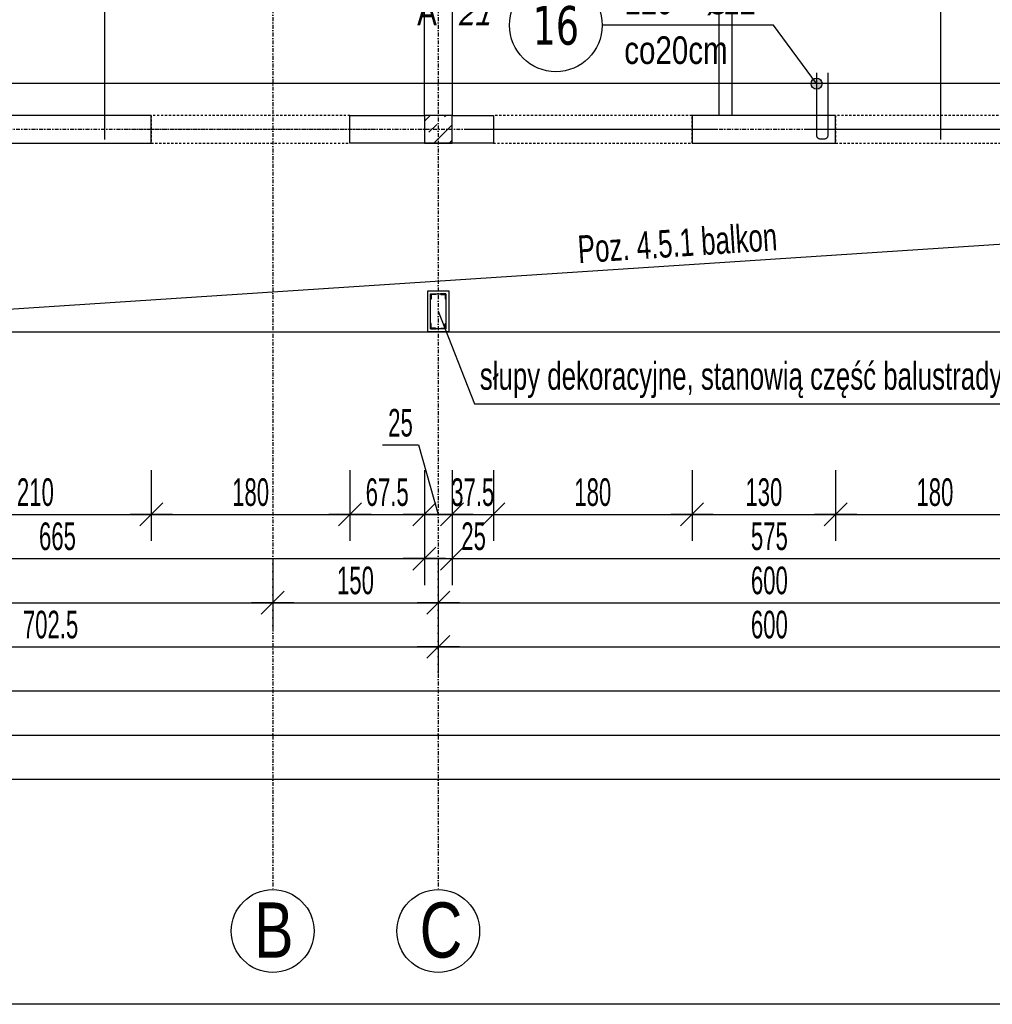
# Model space of a CAD drawing. Header units: millimetres. Extents: x -22500 to -4121, y -19317 to -14831.
# Tile 32 of 70: x -17001 to -16120, y -18447 to -17555. Entities that reach past the tile are written whole.
import ezdxf
from ezdxf.enums import TextEntityAlignment as Align

# ---------------------------------------------------------------- set-up
doc = ezdxf.new("R2010")
doc.units = ezdxf.units.MM
doc.header["$LTSCALE"] = 10
doc.linetypes.add('MO', pattern=[0.7, 0.35, -0.17, 0.01, -0.17])
doc.linetypes.add('MP', pattern=[0.36, 0.2, -0.16])
doc.layers.add('BA_obw', color=230, linetype='Continuous', plot=False)
doc.layers.add('BZ_pom', color=6, linetype='Continuous', plot=False)
for name, color, linetype in [('BA_prg', 3, 'Continuous'), ('BA_szr', 1, 'Continuous'), ('BA_txs', 2, 'Continuous'), ('BA_wym', 1, 'Continuous'), ('BD_lpm', 1, 'MP'), ('BD_osm', 1, 'MO'), ('BD_txs', 2, 'Continuous'), ('BD_wic', 1, 'Continuous'), ('BD_wig', 3, 'Continuous'), ('BZ_odn', 1, 'Continuous'), ('BZ_opi1', 7, 'Continuous'), ('BZ_opi2', 4, 'Continuous'), ('BZ_P_wid', 3, 'Continuous'), ('BZ_txs', 2, 'Continuous'), ('BZ_wym', 1, 'Continuous')]:
    doc.layers.add(name, color=color, linetype=linetype)
doc.styles.add('BIKTBG', font='tahoma.ttf', dxfattribs={"width": 0.85})
doc.styles.add('BIKTS', font='bikromsw.shx', dxfattribs={"width": 0.8})
doc.styles.add('BIKWYM', font='bikromsw.shx', dxfattribs={"width": 0.6})
doc.dimstyles.new('BA_KR_100_cm', dxfattribs={"dimtxt": 25, "dimasz": 1.666667, "dimexe": 24, "dimexo": 0, "dimgap": 0, "dimtad": 0, "dimdec": 1, "dimrnd": 0.5, "dimzin": 9, "dimdsep": 46, "dimtxsty": 'BIKWYM', "dimblk": 'WYM-KR', "dimcen": 0, "dimdle": 20, "dimclrd": 256, "dimclre": 256, "dimclrt": 2, "dimadec": 0, "dimazin": 0, "dimtfac": 0.033333, "dimtdec": 1, "dimtmove": 0, "dimatfit": 3, "dimldrblk": 'WYM-KR', "dimfxl": 25, "dimfxlon": 1, "dimtvp": 0.8, "dimtolj": 1, "dimarcsym": 0})
doc.dimstyles.new('BZ_KP_100_cm', dxfattribs={"dimtxt": 25, "dimasz": 1.666667, "dimexe": 24, "dimexo": 0, "dimgap": 0, "dimtad": 0, "dimdec": 1, "dimrnd": 0.5, "dimzin": 9, "dimdsep": 46, "dimtxsty": 'BIKWYM', "dimblk": 'WYM-KR', "dimblk1": 'WYM-KP', "dimblk2": 'WYM-KP', "dimsah": 1, "dimcen": 0, "dimdle": 20, "dimclrd": 256, "dimclre": 256, "dimclrt": 7, "dimadec": 0, "dimazin": 0, "dimtfac": 0.033333, "dimtdec": 1, "dimtmove": 0, "dimatfit": 3, "dimldrblk": 'WYM-KP', "dimfxl": 1, "dimtvp": 0.8, "dimtolj": 1, "dimarcsym": 0})
doc.dimstyles.new('BZ_ST_100_cm', dxfattribs={"dimtxt": 25, "dimasz": 1.666667, "dimexe": 24, "dimexo": 0, "dimgap": 0, "dimtad": 0, "dimdec": 1, "dimrnd": 0.5, "dimdsep": 46, "dimtxsty": 'BIKWYM', "dimblk": 'WYM-ST', "dimcen": 0, "dimdle": 20, "dimclrd": 256, "dimclre": 256, "dimclrt": 7, "dimadec": 0, "dimazin": 0, "dimtfac": 0.033333, "dimtdec": 1, "dimtix": 1, "dimtmove": 2, "dimatfit": 3, "dimldrblk": 'WYM-ST', "dimfxl": 25, "dimfxlon": 1, "dimtvp": 0.8, "dimtolj": 1, "dimtzin": 0, "dimarcsym": 0})

# ---------------------------------------------------------------- blocks, each defined once
blk = doc.blocks.new('WYM-KR')
at = {"color": 7, "linetype": 'ByBlock'}
blk.add_line((6.24, 6.24), (-6.24, -6.24), dxfattribs=at)
at = {"linetype": 'ByBlock'}
blk.add_line((11.52, 0), (-11.52, 0), dxfattribs=at)
blk = doc.blocks.new('*D217')
at = {"layer": 'BA_wym', "lineweight": -2}
for p, q in [((-17091.62, -17962.76), (-17091.62, -18026.76)), ((-16881.62, -17962.76), (-16881.62, -18026.76)), ((-17089.96, -18002.76), (-16883.29, -18002.76))]:
    blk.add_line(p, q, dxfattribs=at)
at = {"layer": 'Defpoints', "color": 0}
for p in [(-17091.62, -17666.31), (-16881.62, -17666.31), (-16881.62, -18002.76)]:
    blk.add_point(p, dxfattribs=at)
at = {"layer": 'BA_wym', "lineweight": -2, "xscale": 1.666666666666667, "yscale": 1.666666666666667, "zscale": 1.666666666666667, "rotation": 180}
blk.add_blockref('WYM-KR', (-17091.62, -18002.76), dxfattribs=at)
at = {"layer": 'BA_wym', "lineweight": -2, "xscale": 1.666666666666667, "yscale": 1.666666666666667, "zscale": 1.666666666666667}
blk.add_blockref('WYM-KR', (-16881.62, -18002.76), dxfattribs=at)
at = {"layer": 'BA_wym', "color": 2, "insert": (-16986.62, -17982.76), "char_height": 25, "attachment_point": 5, "style": 'BIKWYM'}
blk.add_mtext('\\A1;210', dxfattribs=at)
blk = doc.blocks.new('*D218')
at = {"layer": 'BA_wym', "lineweight": -2}
for p, q in [((-16881.62, -17962.76), (-16881.62, -18026.76)), ((-16701.62, -17962.76), (-16701.62, -18026.76)), ((-16879.96, -18002.76), (-16703.29, -18002.76))]:
    blk.add_line(p, q, dxfattribs=at)
at = {"layer": 'Defpoints', "color": 0}
for p in [(-16881.62, -17666.31), (-16701.62, -17666.31), (-16701.62, -18002.76)]:
    blk.add_point(p, dxfattribs=at)
at = {"layer": 'BA_wym', "lineweight": -2, "xscale": 1.666666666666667, "yscale": 1.666666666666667, "zscale": 1.666666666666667, "rotation": 180}
blk.add_blockref('WYM-KR', (-16881.62, -18002.76), dxfattribs=at)
at = {"layer": 'BA_wym', "lineweight": -2, "xscale": 1.666666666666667, "yscale": 1.666666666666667, "zscale": 1.666666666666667}
blk.add_blockref('WYM-KR', (-16701.62, -18002.76), dxfattribs=at)
at = {"layer": 'BA_wym', "color": 2, "insert": (-16791.62, -17982.76), "char_height": 25, "attachment_point": 5, "style": 'BIKWYM'}
blk.add_mtext('\\A1;180', dxfattribs=at)
blk = doc.blocks.new('*D219')
at = {"layer": 'BA_wym', "lineweight": -2}
for p, q in [((-16701.62, -17962.76), (-16701.62, -18026.76)), ((-16634.13, -17962.76), (-16634.13, -18026.76)), ((-16699.96, -18002.76), (-16635.8, -18002.76))]:
    blk.add_line(p, q, dxfattribs=at)
at = {"layer": 'Defpoints', "color": 0}
for p in [(-16701.62, -17666.31), (-16634.13, -17666.31), (-16634.13, -18002.76)]:
    blk.add_point(p, dxfattribs=at)
at = {"layer": 'BA_wym', "lineweight": -2, "xscale": 1.666666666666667, "yscale": 1.666666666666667, "zscale": 1.666666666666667, "rotation": 180}
blk.add_blockref('WYM-KR', (-16701.62, -18002.76), dxfattribs=at)
at = {"layer": 'BA_wym', "lineweight": -2, "xscale": 1.666666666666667, "yscale": 1.666666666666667, "zscale": 1.666666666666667}
blk.add_blockref('WYM-KR', (-16634.13, -18002.76), dxfattribs=at)
at = {"layer": 'BA_wym', "color": 2, "insert": (-16667.88, -17982.76), "char_height": 25, "attachment_point": 5, "style": 'BIKWYM'}
blk.add_mtext('\\A1;67.5', dxfattribs=at)
blk = doc.blocks.new('*D220')
at = {"layer": 'BA_wym', "lineweight": -2}
for p, q in [((-16672.02, -17939.91), (-16639.64, -17939.91)), ((-16639.64, -17939.91), (-16621.63, -18002.76)), ((-16634.13, -17962.76), (-16634.13, -18026.76)), ((-16609.13, -17962.76), (-16609.13, -18026.76)), ((-16635.8, -18002.76), (-16637.46, -18002.76)), ((-16634.13, -18002.76), (-16609.13, -18002.76)), ((-16607.46, -18002.76), (-16605.8, -18002.76))]:
    blk.add_line(p, q, dxfattribs=at)
at = {"layer": 'Defpoints', "color": 0}
for p in [(-16634.13, -17666.31), (-16609.13, -17666.31), (-16609.13, -18002.76)]:
    blk.add_point(p, dxfattribs=at)
at = {"layer": 'BA_wym', "lineweight": -2, "xscale": 1.666666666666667, "yscale": 1.666666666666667, "zscale": 1.666666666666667}
blk.add_blockref('WYM-KR', (-16634.13, -18002.76), dxfattribs=at)
at = {"layer": 'BA_wym', "lineweight": -2, "xscale": 1.666666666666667, "yscale": 1.666666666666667, "zscale": 1.666666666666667, "rotation": 180}
blk.add_blockref('WYM-KR', (-16609.13, -18002.76), dxfattribs=at)
at = {"layer": 'BA_wym', "color": 2, "insert": (-16655.83, -17919.91), "char_height": 25, "attachment_point": 5, "style": 'BIKWYM'}
blk.add_mtext('\\A1;25', dxfattribs=at)
blk = doc.blocks.new('*D221')
at = {"layer": 'BA_wym', "lineweight": -2}
for p, q in [((-16609.13, -17962.76), (-16609.13, -18026.76)), ((-16571.63, -17962.76), (-16571.63, -18026.76)), ((-16610.8, -18002.76), (-16612.46, -18002.76)), ((-16609.13, -18002.76), (-16571.63, -18002.76)), ((-16569.97, -18002.76), (-16568.3, -18002.76))]:
    blk.add_line(p, q, dxfattribs=at)
at = {"layer": 'Defpoints', "color": 0}
for p in [(-16609.13, -17666.31), (-16571.63, -17666.31), (-16571.63, -18002.76)]:
    blk.add_point(p, dxfattribs=at)
at = {"layer": 'BA_wym', "lineweight": -2, "xscale": 1.666666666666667, "yscale": 1.666666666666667, "zscale": 1.666666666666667}
blk.add_blockref('WYM-KR', (-16609.13, -18002.76), dxfattribs=at)
at = {"layer": 'BA_wym', "lineweight": -2, "xscale": 1.666666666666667, "yscale": 1.666666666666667, "zscale": 1.666666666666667, "rotation": 180}
blk.add_blockref('WYM-KR', (-16571.63, -18002.76), dxfattribs=at)
at = {"layer": 'BA_wym', "color": 2, "insert": (-16590.38, -17982.76), "char_height": 25, "attachment_point": 5, "style": 'BIKWYM'}
blk.add_mtext('\\A1;37.5', dxfattribs=at)
blk = doc.blocks.new('*D222')
at = {"layer": 'BA_wym', "lineweight": -2}
for p, q in [((-16571.63, -17962.76), (-16571.63, -18026.76)), ((-16391.63, -17962.76), (-16391.63, -18026.76)), ((-16569.97, -18002.76), (-16393.3, -18002.76))]:
    blk.add_line(p, q, dxfattribs=at)
at = {"layer": 'Defpoints', "color": 0}
for p in [(-16571.63, -17666.31), (-16391.63, -17666.31), (-16391.63, -18002.76)]:
    blk.add_point(p, dxfattribs=at)
at = {"layer": 'BA_wym', "lineweight": -2, "xscale": 1.666666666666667, "yscale": 1.666666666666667, "zscale": 1.666666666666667, "rotation": 180}
blk.add_blockref('WYM-KR', (-16571.63, -18002.76), dxfattribs=at)
at = {"layer": 'BA_wym', "lineweight": -2, "xscale": 1.666666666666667, "yscale": 1.666666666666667, "zscale": 1.666666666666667}
blk.add_blockref('WYM-KR', (-16391.63, -18002.76), dxfattribs=at)
at = {"layer": 'BA_wym', "color": 2, "insert": (-16481.63, -17982.76), "char_height": 25, "attachment_point": 5, "style": 'BIKWYM'}
blk.add_mtext('\\A1;180', dxfattribs=at)
blk = doc.blocks.new('*D223')
at = {"layer": 'BA_wym', "lineweight": -2}
for p, q in [((-16391.63, -17962.76), (-16391.63, -18026.76)), ((-16261.63, -17962.76), (-16261.63, -18026.76)), ((-16389.97, -18002.76), (-16263.3, -18002.76))]:
    blk.add_line(p, q, dxfattribs=at)
at = {"layer": 'Defpoints', "color": 0}
for p in [(-16391.63, -17666.31), (-16261.63, -17666.31), (-16261.63, -18002.76)]:
    blk.add_point(p, dxfattribs=at)
at = {"layer": 'BA_wym', "lineweight": -2, "xscale": 1.666666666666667, "yscale": 1.666666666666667, "zscale": 1.666666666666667, "rotation": 180}
blk.add_blockref('WYM-KR', (-16391.63, -18002.76), dxfattribs=at)
at = {"layer": 'BA_wym', "lineweight": -2, "xscale": 1.666666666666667, "yscale": 1.666666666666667, "zscale": 1.666666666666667}
blk.add_blockref('WYM-KR', (-16261.63, -18002.76), dxfattribs=at)
at = {"layer": 'BA_wym', "color": 2, "insert": (-16326.63, -17982.76), "char_height": 25, "attachment_point": 5, "style": 'BIKWYM'}
blk.add_mtext('\\A1;130', dxfattribs=at)
blk = doc.blocks.new('*D224')
at = {"layer": 'BA_wym', "lineweight": -2}
for p, q in [((-16261.63, -17962.76), (-16261.63, -18026.76)), ((-16081.63, -17962.76), (-16081.63, -18026.76)), ((-16259.96, -18002.76), (-16083.3, -18002.76))]:
    blk.add_line(p, q, dxfattribs=at)
at = {"layer": 'Defpoints', "color": 0}
for p in [(-16261.63, -17666.31), (-16081.63, -17666.31), (-16081.63, -18002.76)]:
    blk.add_point(p, dxfattribs=at)
at = {"layer": 'BA_wym', "lineweight": -2, "xscale": 1.666666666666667, "yscale": 1.666666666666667, "zscale": 1.666666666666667, "rotation": 180}
blk.add_blockref('WYM-KR', (-16261.63, -18002.76), dxfattribs=at)
at = {"layer": 'BA_wym', "lineweight": -2, "xscale": 1.666666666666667, "yscale": 1.666666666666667, "zscale": 1.666666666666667}
blk.add_blockref('WYM-KR', (-16081.63, -18002.76), dxfattribs=at)
at = {"layer": 'BA_wym', "color": 2, "insert": (-16171.63, -17982.76), "char_height": 25, "attachment_point": 5, "style": 'BIKWYM'}
blk.add_mtext('\\A1;180', dxfattribs=at)
blk = doc.blocks.new('*D238')
at = {"layer": 'BA_wym', "lineweight": -2}
for p, q in [((-17299.13, -18002.76), (-17299.13, -18066.76)), ((-16634.13, -18002.76), (-16634.13, -18066.76)), ((-17297.46, -18042.76), (-16635.8, -18042.76))]:
    blk.add_line(p, q, dxfattribs=at)
at = {"layer": 'Defpoints', "color": 0}
for p in [(-16634.13, -17641.31), (-17299.13, -17837.31), (-16634.13, -18042.76)]:
    blk.add_point(p, dxfattribs=at)
at = {"layer": 'BA_wym', "lineweight": -2, "xscale": 1.666666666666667, "yscale": 1.666666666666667, "zscale": 1.666666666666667, "rotation": 180}
blk.add_blockref('WYM-KR', (-17299.13, -18042.76), dxfattribs=at)
at = {"layer": 'BA_wym', "lineweight": -2, "xscale": 1.666666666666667, "yscale": 1.666666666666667, "zscale": 1.666666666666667}
blk.add_blockref('WYM-KR', (-16634.13, -18042.76), dxfattribs=at)
at = {"layer": 'BA_wym', "color": 2, "insert": (-16966.63, -18022.76), "char_height": 25, "attachment_point": 5, "style": 'BIKWYM'}
blk.add_mtext('\\A1;665', dxfattribs=at)
blk = doc.blocks.new('*D239')
at = {"layer": 'BA_wym', "lineweight": -2}
for p, q in [((-16634.13, -18002.76), (-16634.13, -18066.76)), ((-16609.13, -18002.76), (-16609.13, -18066.76)), ((-16635.8, -18042.76), (-16637.46, -18042.76)), ((-16634.13, -18042.76), (-16609.13, -18042.76)), ((-16607.46, -18042.76), (-16573.42, -18042.76))]:
    blk.add_line(p, q, dxfattribs=at)
at = {"layer": 'Defpoints', "color": 0}
for p in [(-16634.13, -17641.31), (-16609.13, -17641.31), (-16609.13, -18042.76)]:
    blk.add_point(p, dxfattribs=at)
at = {"layer": 'BA_wym', "lineweight": -2, "xscale": 1.666666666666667, "yscale": 1.666666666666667, "zscale": 1.666666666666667}
blk.add_blockref('WYM-KR', (-16634.13, -18042.76), dxfattribs=at)
at = {"layer": 'BA_wym', "lineweight": -2, "xscale": 1.666666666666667, "yscale": 1.666666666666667, "zscale": 1.666666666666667, "rotation": 180}
blk.add_blockref('WYM-KR', (-16609.13, -18042.76), dxfattribs=at)
at = {"layer": 'BA_wym', "color": 2, "insert": (-16589.61, -18022.76), "char_height": 25, "attachment_point": 5, "style": 'BIKWYM'}
blk.add_mtext('\\A1;25', dxfattribs=at)
blk = doc.blocks.new('*D240')
at = {"layer": 'BA_wym', "lineweight": -2}
for p, q in [((-16609.13, -18002.76), (-16609.13, -18066.76)), ((-16034.13, -18002.76), (-16034.13, -18066.76)), ((-16607.46, -18042.76), (-16035.8, -18042.76))]:
    blk.add_line(p, q, dxfattribs=at)
at = {"layer": 'Defpoints', "color": 0}
for p in [(-16609.13, -17641.31), (-16034.13, -17641.31), (-16034.13, -18042.76)]:
    blk.add_point(p, dxfattribs=at)
at = {"layer": 'BA_wym', "lineweight": -2, "xscale": 1.666666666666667, "yscale": 1.666666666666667, "zscale": 1.666666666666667, "rotation": 180}
blk.add_blockref('WYM-KR', (-16609.13, -18042.76), dxfattribs=at)
at = {"layer": 'BA_wym', "lineweight": -2, "xscale": 1.666666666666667, "yscale": 1.666666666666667, "zscale": 1.666666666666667}
blk.add_blockref('WYM-KR', (-16034.13, -18042.76), dxfattribs=at)
at = {"layer": 'BA_wym', "color": 2, "insert": (-16321.63, -18022.76), "char_height": 25, "attachment_point": 5, "style": 'BIKWYM'}
blk.add_mtext('\\A1;575', dxfattribs=at)
blk = doc.blocks.new('*D247')
at = {"layer": 'BA_wym', "lineweight": -2}
for p, q in [((-17311.63, -18042.76), (-17311.63, -18106.76)), ((-16771.63, -18042.76), (-16771.63, -18106.76)), ((-17309.96, -18082.76), (-16773.3, -18082.76))]:
    blk.add_line(p, q, dxfattribs=at)
at = {"layer": 'Defpoints', "color": 0}
for p in [(-16771.63, -17666.31), (-17311.63, -17837.31), (-16771.63, -18082.76)]:
    blk.add_point(p, dxfattribs=at)
at = {"layer": 'BA_wym', "lineweight": -2, "xscale": 1.666666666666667, "yscale": 1.666666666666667, "zscale": 1.666666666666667, "rotation": 180}
blk.add_blockref('WYM-KR', (-17311.63, -18082.76), dxfattribs=at)
at = {"layer": 'BA_wym', "lineweight": -2, "xscale": 1.666666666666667, "yscale": 1.666666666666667, "zscale": 1.666666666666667}
blk.add_blockref('WYM-KR', (-16771.63, -18082.76), dxfattribs=at)
at = {"layer": 'BA_wym', "color": 2, "insert": (-17041.63, -18062.76), "char_height": 25, "attachment_point": 5, "style": 'BIKWYM'}
blk.add_mtext('\\A1;540', dxfattribs=at)
blk = doc.blocks.new('*D248')
at = {"layer": 'BA_wym', "lineweight": -2}
for p, q in [((-16771.63, -18042.76), (-16771.63, -18106.76)), ((-16621.63, -18042.76), (-16621.63, -18106.76)), ((-16769.96, -18082.76), (-16623.3, -18082.76))]:
    blk.add_line(p, q, dxfattribs=at)
at = {"layer": 'Defpoints', "color": 0}
for p in [(-16621.63, -17560.74), (-16771.63, -17666.31), (-16621.63, -18082.76)]:
    blk.add_point(p, dxfattribs=at)
at = {"layer": 'BA_wym', "lineweight": -2, "xscale": 1.666666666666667, "yscale": 1.666666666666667, "zscale": 1.666666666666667, "rotation": 180}
blk.add_blockref('WYM-KR', (-16771.63, -18082.76), dxfattribs=at)
at = {"layer": 'BA_wym', "lineweight": -2, "xscale": 1.666666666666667, "yscale": 1.666666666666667, "zscale": 1.666666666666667}
blk.add_blockref('WYM-KR', (-16621.63, -18082.76), dxfattribs=at)
at = {"layer": 'BA_wym', "color": 2, "insert": (-16696.63, -18062.76), "char_height": 25, "attachment_point": 5, "style": 'BIKWYM'}
blk.add_mtext('\\A1;150', dxfattribs=at)
blk = doc.blocks.new('*D249')
at = {"layer": 'BA_wym', "lineweight": -2}
for p, q in [((-16621.63, -18042.76), (-16621.63, -18106.76)), ((-16021.63, -18042.76), (-16021.63, -18106.76)), ((-16619.96, -18082.76), (-16023.3, -18082.76))]:
    blk.add_line(p, q, dxfattribs=at)
at = {"layer": 'Defpoints', "color": 0}
for p in [(-16621.63, -17560.74), (-16021.63, -17666.31), (-16021.63, -18082.76)]:
    blk.add_point(p, dxfattribs=at)
at = {"layer": 'BA_wym', "lineweight": -2, "xscale": 1.666666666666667, "yscale": 1.666666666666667, "zscale": 1.666666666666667, "rotation": 180}
blk.add_blockref('WYM-KR', (-16621.63, -18082.76), dxfattribs=at)
at = {"layer": 'BA_wym', "lineweight": -2, "xscale": 1.666666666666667, "yscale": 1.666666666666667, "zscale": 1.666666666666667}
blk.add_blockref('WYM-KR', (-16021.63, -18082.76), dxfattribs=at)
at = {"layer": 'BA_wym', "color": 2, "insert": (-16321.63, -18062.76), "char_height": 25, "attachment_point": 5, "style": 'BIKWYM'}
blk.add_mtext('\\A1;600', dxfattribs=at)
blk = doc.blocks.new('*D254')
at = {"layer": 'BA_wym', "lineweight": -2}
for p, q in [((-17324.13, -18082.76), (-17324.13, -18146.76)), ((-16621.63, -18082.76), (-16621.63, -18146.76)), ((-17322.46, -18122.76), (-16623.3, -18122.76))]:
    blk.add_line(p, q, dxfattribs=at)
at = {"layer": 'Defpoints', "color": 0}
for p in [(-16621.63, -17800.31), (-17324.13, -17837.31), (-16621.63, -18122.76)]:
    blk.add_point(p, dxfattribs=at)
at = {"layer": 'BA_wym', "lineweight": -2, "xscale": 1.666666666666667, "yscale": 1.666666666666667, "zscale": 1.666666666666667, "rotation": 180}
blk.add_blockref('WYM-KR', (-17324.13, -18122.76), dxfattribs=at)
at = {"layer": 'BA_wym', "lineweight": -2, "xscale": 1.666666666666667, "yscale": 1.666666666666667, "zscale": 1.666666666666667}
blk.add_blockref('WYM-KR', (-16621.63, -18122.76), dxfattribs=at)
at = {"layer": 'BA_wym', "color": 2, "insert": (-16972.88, -18102.76), "char_height": 25, "attachment_point": 5, "style": 'BIKWYM'}
blk.add_mtext('\\A1;702.5', dxfattribs=at)
blk = doc.blocks.new('*D255')
at = {"layer": 'BA_wym', "lineweight": -2}
for p, q in [((-16621.63, -18082.76), (-16621.63, -18146.76)), ((-16021.63, -18082.76), (-16021.63, -18146.76)), ((-16619.96, -18122.76), (-16023.3, -18122.76))]:
    blk.add_line(p, q, dxfattribs=at)
at = {"layer": 'Defpoints', "color": 0}
for p in [(-16621.63, -17800.31), (-16021.63, -17800.31), (-16021.63, -18122.76)]:
    blk.add_point(p, dxfattribs=at)
at = {"layer": 'BA_wym', "lineweight": -2, "xscale": 1.666666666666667, "yscale": 1.666666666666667, "zscale": 1.666666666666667, "rotation": 180}
blk.add_blockref('WYM-KR', (-16621.63, -18122.76), dxfattribs=at)
at = {"layer": 'BA_wym', "lineweight": -2, "xscale": 1.666666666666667, "yscale": 1.666666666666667, "zscale": 1.666666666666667}
blk.add_blockref('WYM-KR', (-16021.63, -18122.76), dxfattribs=at)
at = {"layer": 'BA_wym', "color": 2, "insert": (-16321.63, -18102.76), "char_height": 25, "attachment_point": 5, "style": 'BIKWYM'}
blk.add_mtext('\\A1;600', dxfattribs=at)
blk = doc.blocks.new('*D259')
at = {"layer": 'BA_wym', "lineweight": -2}
for p, q in [((-17299.13, -18122.76), (-17299.13, -18186.76)), ((-14744.13, -18122.76), (-14744.13, -18186.76)), ((-17297.46, -18162.76), (-14745.8, -18162.76))]:
    blk.add_line(p, q, dxfattribs=at)
at = {"layer": 'Defpoints', "color": 0}
for p in [(-17299.13, -17837.31), (-14744.13, -17837.31), (-14744.13, -18162.76)]:
    blk.add_point(p, dxfattribs=at)
at = {"layer": 'BA_wym', "lineweight": -2, "xscale": 1.666666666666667, "yscale": 1.666666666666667, "zscale": 1.666666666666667, "rotation": 180}
blk.add_blockref('WYM-KR', (-17299.13, -18162.76), dxfattribs=at)
at = {"layer": 'BA_wym', "lineweight": -2, "xscale": 1.666666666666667, "yscale": 1.666666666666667, "zscale": 1.666666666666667}
blk.add_blockref('WYM-KR', (-14744.13, -18162.76), dxfattribs=at)
at = {"layer": 'BA_wym', "color": 2, "insert": (-16021.63, -18142.76), "char_height": 25, "attachment_point": 5, "style": 'BIKWYM'}
blk.add_mtext('\\A1;2555', dxfattribs=at)
blk = doc.blocks.new('*D261')
at = {"layer": 'BA_wym', "lineweight": -2}
for p, q in [((-17324.13, -18162.76), (-17324.13, -18226.76)), ((-14719.13, -18162.76), (-14719.13, -18226.76)), ((-17322.46, -18202.76), (-14720.8, -18202.76))]:
    blk.add_line(p, q, dxfattribs=at)
at = {"layer": 'Defpoints', "color": 0}
for p in [(-17324.13, -17837.31), (-14719.13, -17837.31), (-14719.13, -18202.76)]:
    blk.add_point(p, dxfattribs=at)
at = {"layer": 'BA_wym', "lineweight": -2, "xscale": 1.666666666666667, "yscale": 1.666666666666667, "zscale": 1.666666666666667, "rotation": 180}
blk.add_blockref('WYM-KR', (-17324.13, -18202.76), dxfattribs=at)
at = {"layer": 'BA_wym', "lineweight": -2, "xscale": 1.666666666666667, "yscale": 1.666666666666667, "zscale": 1.666666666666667}
blk.add_blockref('WYM-KR', (-14719.13, -18202.76), dxfattribs=at)
at = {"layer": 'BA_wym', "color": 2, "insert": (-16021.63, -18182.76), "char_height": 25, "attachment_point": 5, "style": 'BIKWYM'}
blk.add_mtext('\\A1;2605', dxfattribs=at)
blk = doc.blocks.new('*D288')
at = {"layer": 'BA_wym', "lineweight": -2}
for p, q in [((-17770.13, -15790.31), (-17819.13, -15790.31)), ((-17795.13, -15791.98), (-17795.13, -17835.64)), ((-17770.13, -17837.31), (-17819.13, -17837.31))]:
    blk.add_line(p, q, dxfattribs=at)
at = {"layer": 'Defpoints', "color": 0}
for p in [(-16634.13, -15790.31), (-17795.13, -17837.31), (-17324.13, -17837.31)]:
    blk.add_point(p, dxfattribs=at)
at = {"layer": 'BA_wym', "lineweight": -2, "xscale": 1.666666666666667, "yscale": 1.666666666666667, "zscale": 1.666666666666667}
for p, rotation in [((-17795.13, -15790.31), 90), ((-17795.13, -17837.31), 270)]:
    blk.add_blockref('WYM-KR', p, dxfattribs=dict(at, rotation=rotation))
at = {"layer": 'BA_wym', "color": 2, "insert": (-17815.13, -16813.81), "char_height": 25, "attachment_point": 5, "rotation": 90, "style": 'BIKWYM'}
blk.add_mtext('\\A1;2047', dxfattribs=at)
blk = doc.blocks.new('*D321')
at = {"layer": 'BA_wym', "lineweight": -2}
for p, q in [((-17495.13, -18202.76), (-17495.13, -18266.76)), ((-14548.13, -18202.76), (-14548.13, -18266.76)), ((-17493.46, -18242.76), (-14549.8, -18242.76))]:
    blk.add_line(p, q, dxfattribs=at)
at = {"layer": 'Defpoints', "color": 0}
for p in [(-17495.13, -16738.81), (-14548.13, -16738.81), (-14548.13, -18242.76)]:
    blk.add_point(p, dxfattribs=at)
at = {"layer": 'BA_wym', "lineweight": -2, "xscale": 1.666666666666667, "yscale": 1.666666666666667, "zscale": 1.666666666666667, "rotation": 180}
blk.add_blockref('WYM-KR', (-17495.13, -18242.76), dxfattribs=at)
at = {"layer": 'BA_wym', "lineweight": -2, "xscale": 1.666666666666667, "yscale": 1.666666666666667, "zscale": 1.666666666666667}
blk.add_blockref('WYM-KR', (-14548.13, -18242.76), dxfattribs=at)
at = {"layer": 'BA_wym', "color": 2, "insert": (-16021.63, -18222.76), "char_height": 25, "attachment_point": 5, "style": 'BIKWYM'}
blk.add_mtext('\\A1;2947', dxfattribs=at)
blk = doc.blocks.new('WYM-ST')
blk.add_hatch(color=256).paths.add_polyline_path([(-13, 2.88), (0, 0), (-13, -2.88)])
blk.add_lwpolyline([(0, 0), (-13, 2.88), (-13, -2.88), (0, 0)])
blk = doc.blocks.new('*D389')
at = {"layer": 'BA_wym', "lineweight": -2}
for p, q in [((-17810.13, -15670.3), (-17859.13, -15670.3)), ((-17835.13, -15671.97), (-17835.13, -17835.64)), ((-17810.13, -17837.31), (-17859.13, -17837.31))]:
    blk.add_line(p, q, dxfattribs=at)
at = {"layer": 'Defpoints', "color": 0}
for p in [(-16640.13, -15670.3), (-17835.13, -17837.31), (-17324.13, -17837.31)]:
    blk.add_point(p, dxfattribs=at)
at = {"layer": 'BA_wym', "lineweight": -2, "xscale": 1.666666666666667, "yscale": 1.666666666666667, "zscale": 1.666666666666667}
for p, rotation in [((-17835.13, -15670.3), 90), ((-17835.13, -17837.31), 270)]:
    blk.add_blockref('WYM-KR', p, dxfattribs=dict(at, rotation=rotation))
at = {"layer": 'BA_wym', "color": 2, "insert": (-17855.13, -16753.81), "char_height": 25, "attachment_point": 5, "rotation": 90, "style": 'BIKWYM'}
blk.add_mtext('\\A1;2167', dxfattribs=at)
blk = doc.blocks.new('*D421')
at = {"layer": 'BA_wym', "lineweight": -2}
for p, q in [((-17299.13, -17530.38), (-17299.13, -17481.38)), ((-16407.13, -17480.38), (-16407.13, -17529.38)), ((-16408.8, -17505.38), (-17297.46, -17505.38))]:
    blk.add_line(p, q, dxfattribs=at)
at = {"layer": 'Defpoints', "color": 0}
for p in [(-16407.13, -16681.31), (-17299.13, -17505.38), (-17299.13, -17641.31)]:
    blk.add_point(p, dxfattribs=at)
at = {"layer": 'BA_wym', "lineweight": -2, "xscale": 1.666666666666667, "yscale": 1.666666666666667, "zscale": 1.666666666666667, "rotation": 180}
blk.add_blockref('WYM-ST', (-17299.13, -17505.38), dxfattribs=at)
at = {"layer": 'BA_wym', "lineweight": -2, "xscale": 1.666666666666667, "yscale": 1.666666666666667, "zscale": 1.666666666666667}
blk.add_blockref('WYM-ST', (-16407.13, -17505.38), dxfattribs=at)
at = {"layer": 'BA_wym', "color": 7, "insert": (-16804.15, -17485.38), "char_height": 25, "attachment_point": 5, "style": 'BIKWYM'}
blk.add_mtext('\\A1;892', dxfattribs=at)
blk = doc.blocks.new('*D447')
at = {"layer": 'BA_wym', "lineweight": -2}
for p, q in [((-17299.13, -17637.48), (-17299.13, -17588.48)), ((-14744.13, -17637.48), (-14744.13, -17588.48)), ((-14745.8, -17612.48), (-17297.46, -17612.48))]:
    blk.add_line(p, q, dxfattribs=at)
at = {"layer": 'Defpoints', "color": 0}
for p in [(-17299.13, -17612.48), (-17299.13, -17641.31), (-14744.13, -17641.31)]:
    blk.add_point(p, dxfattribs=at)
at = {"layer": 'BA_wym', "lineweight": -2, "xscale": 1.666666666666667, "yscale": 1.666666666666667, "zscale": 1.666666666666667, "rotation": 180}
blk.add_blockref('WYM-ST', (-17299.13, -17612.48), dxfattribs=at)
at = {"layer": 'BA_wym', "lineweight": -2, "xscale": 1.666666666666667, "yscale": 1.666666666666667, "zscale": 1.666666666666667}
blk.add_blockref('WYM-ST', (-14744.13, -17612.48), dxfattribs=at)
at = {"layer": 'BA_wym', "color": 7, "insert": (-15964.07, -17592.48), "char_height": 25, "attachment_point": 5, "style": 'BIKWYM'}
blk.add_mtext('\\A1;2555', dxfattribs=at)
blk = doc.blocks.new('WYM-KP')
blk.add_hatch(color=256).paths.add_polyline_path([(3, 0, 1), (-3, 0, 1)])
blk.add_circle((0, 0), 3)
blk = doc.blocks.new('bik_BlkOpPret', base_point=(1524.45, 7050.26))
at = {"layer": 'BZ_opi1', "style": 'BIKTS', "width": 0.6}
for tag, p in [('SZTUK', (1533.83, 7057.76)), ('PRZEDR_FI', (1554.72, 7057.76)), ('PRZEKROJ', (1563.29, 7057.76)), ('PRZEDR_L', (1533.83, 7024.01)), ('DLUGOSC', (1568.65, 7024.01)), ('UWAGA', (1533.83, 6997.76))]:
    blk.add_attdef(tag, p, '', height=18.75, dxfattribs=at)
at = {"layer": 'BZ_opi2', "style": 'BIKTBG', "width": 0.6}
blk.add_attdef('NUMER', text='', height=26.25, dxfattribs=at).set_placement((1620.77, 7050.26), align=Align.MIDDLE_CENTER)
at = {"layer": 'BZ_pom', "width": 0.6}
for tag, p, height, style in [('POZYCJA', (1589.27, 7087.76), 26.25, 'BIKTBG'), ('GATUNEK', (1630.22, 7087.76), 18.75, 'BIKTS'), ('METODA_L', (1639.09, 7050.26), 18.75, 'BIKTS'), ('EURO_KOD', (1663.74, 7050.26), 18.75, 'BIKTS')]:
    blk.add_attdef(tag, p, '', height=height, dxfattribs=dict(at, style=style))
at = {"layer": 'BZ_wym', "width": 0.6}
for tag, p, height, style, flags in [('PRZEDR_NR', (1533.83, 6969.63), 26.25, 'BIKTBG', 1), ('PRZEDR_SZT', (1533.83, 6941.51), 18.75, 'BIKTS', 1), ('TYP_PRETA', (1533.83, 6913.38), 18.75, 'BIKTS', 3), ('EURO_KOD_SEGMENTY', (1567.58, 6885.26), 18.75, 'BIKTS', 3), ('HAK_1', (1533.83, 6857.13), 18.75, 'BIKTS', 3), ('HAK_2', (1533.83, 6829.01), 18.75, 'BIKTS', 3), ('ID', (1533.83, 6800.88), 18.75, 'BIKTS', 3), ('ID_C', (1533.83, 6772.76), 18.75, 'BIKTS', 3), ('b_atr_0', (1533.83, 6744.63), 18.75, 'BIKTS', 3)]:
    blk.add_attdef(tag, p, '', height=height, dxfattribs=dict(at, style=style, flags=flags))

msp = doc.modelspace()

# ---------------------------------------------------------------- hatches: boundary and pattern name
at = {"layer": 'BA_szr'}
h = msp.add_hatch(dxfattribs=at)
h.set_pattern_fill('BIK_ZELBET', color=256, scale=100, angle=45, pattern_type=2)
h.set_pattern_definition([(45, (-28247.906, -18710.161), (-14.142136, 14.142136), []), (45, (-28254.977, -18703.09), (-14.142136, 14.142136), [10, -10])])
h.paths.add_polyline_path([(-16634.13, -17666.31), (-16609.13, -17666.31), (-16609.13, -17641.31), (-16634.13, -17641.31)])

# ---------------------------------------------------------------- linework, layer by layer
at = {"layer": 'BA_obw'}
msp.add_lwpolyline([(-18064.84, -14831.21), (-13479.65, -14831.21), (-13479.65, -18446.63), (-18064.84, -18446.63)], close=True, dxfattribs=at)
at = {"layer": 'BA_prg', "color": 8}
for points in [[(-16628.63, -17802.81), (-16623.63, -17802.81), (-16623.63, -17803.06, -0.414214), (-16623.98, -17803.41), (-16627.33, -17803.41, 0.414214), (-16628.03, -17804.11), (-16628.03, -17807.46, -0.414214), (-16628.38, -17807.81), (-16628.63, -17807.81)], [(-16614.63, -17802.81), (-16619.63, -17802.81), (-16619.63, -17803.06, 0.414214), (-16619.28, -17803.41), (-16615.93, -17803.41, -0.414214), (-16615.23, -17804.11), (-16615.23, -17807.46, 0.414214), (-16614.88, -17807.81), (-16614.63, -17807.81)], [(-16628.63, -17834.81), (-16623.63, -17834.81), (-16623.63, -17834.56, 0.414214), (-16623.98, -17834.21), (-16627.33, -17834.21, -0.414214), (-16628.03, -17833.51), (-16628.03, -17830.16, 0.414214), (-16628.38, -17829.81), (-16628.63, -17829.81)], [(-16614.63, -17834.81), (-16619.63, -17834.81), (-16619.63, -17834.56, -0.414214), (-16619.28, -17834.21), (-16615.93, -17834.21, 0.414214), (-16615.23, -17833.51), (-16615.23, -17830.16, -0.414214), (-16614.88, -17829.81), (-16614.63, -17829.81)]]:
    msp.add_lwpolyline(points, format="xyb", close=True, dxfattribs=at)
at = {"layer": 'BD_lpm'}
for points in [[(-16881.62, -17666.31), (-16701.62, -17666.31), (-16701.62, -17641.31), (-16881.62, -17641.31)], [(-16571.63, -17666.31), (-16391.63, -17666.31), (-16391.63, -17641.31), (-16571.63, -17641.31)], [(-16261.63, -17666.31), (-16081.63, -17666.31), (-16081.63, -17641.31), (-16261.63, -17641.31)]]:
    msp.add_lwpolyline(points, close=True, dxfattribs=at)
at = {"layer": 'BD_osm', "color": 5}
for p, q in [((-16906.62, -17653.81), (-16676.62, -17653.81)), ((-16596.63, -17653.81), (-16366.63, -17653.81)), ((-16286.63, -17653.81), (-16056.63, -17653.81))]:
    msp.add_line(p, q, dxfattribs=at)
at = {"layer": 'BD_osm'}
for points in [[(-16771.63, -15130.31), (-16771.63, -18342.76)], [(-16621.63, -15130.31), (-16621.63, -18342.76)], [(-17935.13, -17653.81), (-14108.13, -17653.81)]]:
    msp.add_lwpolyline(points, dxfattribs=at)
at = {"layer": 'BD_wic', "color": 8}
msp.add_lwpolyline([(-16367.13, -17641.31), (-16367.13, -17397.23), (-16355.63, -17397.23), (-16355.63, -17641.31)], dxfattribs=at)
at = {"layer": 'BD_wic'}
for points in [[(-17324.13, -17837.31), (-14719.13, -17666.31)], [(-17299.13, -17837.31), (-14744.13, -17837.31)]]:
    msp.add_lwpolyline(points, dxfattribs=at)
at = {"layer": 'BD_wic', "color": 8}
for points in [[(-16631.13, -17800.31), (-16612.13, -17800.31), (-16612.13, -17837.31), (-16631.13, -17837.31)], [(-16614.63, -17834.81), (-16628.63, -17834.81), (-16628.63, -17802.81), (-16614.63, -17802.81)]]:
    msp.add_lwpolyline(points, close=True, dxfattribs=at)
at = {"layer": 'BD_wic'}
for centre in [(-16771.63, -18380.26), (-16621.63, -18380.26)]:
    msp.add_circle(centre, 37.5, dxfattribs=at)
at = {"layer": 'BD_wig'}
msp.add_lwpolyline([(-16701.62, -17666.31), (-16701.62, -17641.31), (-16634.13, -17641.31), (-16634.13, -16916.31), (-16648.13, -16916.31), (-16648.13, -16891.31), (-16344.63, -16891.31), (-16344.63, -16916.31), (-16609.13, -16916.31), (-16609.13, -17641.31), (-16571.63, -17641.31), (-16571.63, -17666.31), (-16701.62, -17666.31)], dxfattribs=at)
for points in [[(-17091.62, -17666.31), (-16881.62, -17666.31), (-16881.62, -17641.31), (-17091.62, -17641.31)], [(-16634.13, -17666.31), (-16609.13, -17666.31), (-16609.13, -17641.31), (-16634.13, -17641.31)], [(-16391.63, -17666.31), (-16261.63, -17666.31), (-16261.63, -17641.31), (-16391.63, -17641.31)]]:
    msp.add_lwpolyline(points, close=True, dxfattribs=at)
at = {"layer": 'BZ_odn'}
msp.add_circle((-16515.09, -17559.68), 42, dxfattribs=at)
at = {"layer": 'BZ_P_wid', "color": 3, "const_width": 1.2}
for points in [[(-16166.44, -17663.31), (-16166.44, -16684.31)], [(-16923.97, -17663.31), (-16923.97, -17143.31)]]:
    msp.add_lwpolyline(points, dxfattribs=at)
at = {"layer": 'BZ_P_wid', "const_width": 1.2}
msp.add_lwpolyline([(-16278.88, -17602.71), (-16278.88, -17659.11, 0.414214), (-16275.28, -17662.71), (-16272.08, -17662.71, 0.414214), (-16268.48, -17659.11), (-16268.48, -17602.71)], format="xyb", dxfattribs=at)

# ---------------------------------------------------------------- block references
ref = msp.add_blockref('bik_BlkOpPret', (-16317.85, -17559.68))
ref.add_attrib('NUMER', '16', dxfattribs={"layer": 'BZ_opi2', "height": 35, "style": 'BIKTBG', "width": 0.8}).set_placement((-16515.09, -17559.68), align=Align.MIDDLE_CENTER)
ref.add_attrib('POZYCJA', '4.1', (-16473.09, -17509.68), dxfattribs={"layer": 'BZ_pom', "height": 35, "style": 'BIKTBG', "width": 0.8})
ref.add_attrib('SZTUK', '129', (-16453.09, -17549.68), dxfattribs={"layer": 'BZ_opi1', "height": 25, "style": 'BIKTS', "width": 0.8})
ref.add_attrib('GATUNEK', 'A-IIIN', (-16645.58, -17509.68), dxfattribs={"layer": 'BZ_pom', "height": 25, "style": 'BIKTS', "width": 0.8})
ref.add_attrib('PRZEKROJ', '12', (-16363.56, -17549.68), dxfattribs={"layer": 'BZ_opi1', "height": 25, "style": 'BIKTS', "width": 0.8})
ref.add_attrib('UWAGA', 'co20cm', (-16453.09, -17594.68), dxfattribs={"layer": 'BZ_opi1', "height": 25, "style": 'BIKTS', "width": 0.8})
ref.add_attrib('METODA_L', 'A', (-16640.71, -17559.68), dxfattribs={"layer": 'BZ_pom', "height": 25, "style": 'BIKTS', "width": 0.8})
ref.add_attrib('PRZEDR_FI', '%%c', (-16378.8, -17549.68), dxfattribs={"layer": 'BZ_opi1', "height": 25, "style": 'BIKTS', "width": 0.8})
ref.add_attrib('EURO_KOD', '21', (-16604.52, -17559.68), dxfattribs={"layer": 'BZ_pom', "height": 25, "style": 'BIKTS', "oblique": 18, "width": 0.8})

# ---------------------------------------------------------------- texts
at = {"layer": 'BA_txs', "style": 'BIKTS', "width": 0.7}
msp.add_text('Poz. 4.5.1 balkon', height=25, rotation=3.75568, dxfattribs=at).set_placement((-16494.36, -17775.23))
at = {"layer": 'BD_txs', "style": 'BIKTS', "width": 0.8}
for s, p in [('B', (-16788.44, -18404.33)), ('C', (-16638.44, -18404.33))]:
    msp.add_text(s, height=50, dxfattribs=at).set_placement(p)
at = {"layer": 'BZ_txs', "insert": (-16583.95, -17864.84), "char_height": 25, "width": 1484.2954, "attachment_point": 1, "style": 'BIKTS'}
msp.add_mtext('{\\W0.7;słupy dekoracyjne, stanowią część balustrady, nie przenoszą obciążeń z wyższych kondygnacji }', dxfattribs=at)

# ---------------------------------------------------------------- dimensions: what is measured, and where the dimension line sits
at = {"layer": 'BA_wym'}
for base, p1, picture, middle in [((-17835.13, -17837.31), (-16640.13, -15670.3), '*D389', (-17855.13, -16753.81)), ((-17795.13, -17837.31), (-16634.13, -15790.31), '*D288', (-17815.13, -16813.81))]:
    dim = msp.add_linear_dim(base=base, p1=p1, p2=(-17324.13, -17837.31), angle=90, dimstyle='BA_KR_100_cm', override={"dimatfit": 1}, dxfattribs=at)
    dim.commit()
    dim.dimension.update_dxf_attribs({"geometry": picture, "text_midpoint": middle})
for base, p1, p2, dimstyle, override, picture, middle in [((-17299.13, -17505.38), (-16407.13, -16681.31), (-17299.13, -17641.31), 'BZ_ST_100_cm', {"dimrnd": 1, "dimblk": 'WYM-ST'}, '*D421', (-16804.15, -17485.38)), ((-17299.13, -17612.48), (-14744.13, -17641.31), (-17299.13, -17641.31), 'BZ_ST_100_cm', {"dimrnd": 1, "dimblk": 'WYM-ST'}, '*D447', (-15964.07, -17592.48)), ((-16609.13, -18002.76), (-16634.13, -17666.31), (-16609.13, -17666.31), 'BA_KR_100_cm', {"dimtmove": 1, "dimatfit": 1, "dimfxl": 40}, '*D220', (-16639.64, -17939.91)), ((-16571.63, -18002.76), (-16609.13, -17666.31), (-16571.63, -17666.31), 'BA_KR_100_cm', {"dimblk": 'WYM-KR', "dimatfit": 1, "dimfxl": 40}, '*D221', (-16590.38, -18002.76))]:
    dim = msp.add_linear_dim(base=base, p1=p1, p2=p2, dimstyle=dimstyle, override=override, dxfattribs=at)
    dim.commit()
    dim.dimension.update_dxf_attribs({"geometry": picture, "text_midpoint": middle, "dimtype": 160})
for base, p1, p2, override, picture, middle in [((-14548.13, -18242.76), (-17495.13, -16738.81), (-14548.13, -16738.81), {"dimatfit": 1, "dimfxl": 40}, '*D321', (-16021.63, -18222.76)), ((-16621.63, -18082.76), (-16771.63, -17666.31), (-16621.63, -17560.74), {"dimtmove": 1, "dimatfit": 1, "dimfxl": 40}, '*D248', (-16696.63, -18062.76)), ((-16021.63, -18082.76), (-16621.63, -17560.74), (-16021.63, -17666.31), {"dimtmove": 1, "dimatfit": 1, "dimfxl": 40}, '*D249', (-16321.63, -18062.76)), ((-16634.13, -18042.76), (-17299.13, -17837.31), (-16634.13, -17641.31), {"dimtmove": 1, "dimatfit": 1, "dimfxl": 40}, '*D238', (-16966.63, -18022.76)), ((-16609.13, -18042.76), (-16634.13, -17641.31), (-16609.13, -17641.31), {"dimblk": 'WYM-KR', "dimatfit": 1, "dimfxl": 40}, '*D239', (-16589.61, -18022.76)), ((-16034.13, -18042.76), (-16609.13, -17641.31), (-16034.13, -17641.31), {"dimtmove": 1, "dimatfit": 1, "dimfxl": 40}, '*D240', (-16321.63, -18022.76)), ((-16771.63, -18082.76), (-17311.63, -17837.31), (-16771.63, -17666.31), {"dimtmove": 1, "dimatfit": 1, "dimfxl": 40}, '*D247', (-17041.63, -18062.76)), ((-16881.62, -18002.76), (-17091.62, -17666.31), (-16881.62, -17666.31), {"dimtmove": 1, "dimatfit": 1, "dimfxl": 40}, '*D217', (-16986.62, -17982.76)), ((-16701.62, -18002.76), (-16881.62, -17666.31), (-16701.62, -17666.31), {"dimtmove": 1, "dimatfit": 1, "dimfxl": 40}, '*D218', (-16791.62, -17982.76)), ((-16634.13, -18002.76), (-16701.62, -17666.31), (-16634.13, -17666.31), {"dimtmove": 1, "dimatfit": 1, "dimfxl": 40}, '*D219', (-16667.88, -17982.76)), ((-16391.63, -18002.76), (-16571.63, -17666.31), (-16391.63, -17666.31), {"dimtmove": 1, "dimatfit": 1, "dimfxl": 40}, '*D222', (-16481.63, -17982.76)), ((-16261.63, -18002.76), (-16391.63, -17666.31), (-16261.63, -17666.31), {"dimtmove": 1, "dimatfit": 1, "dimfxl": 40}, '*D223', (-16326.63, -17982.76)), ((-16081.63, -18002.76), (-16261.63, -17666.31), (-16081.63, -17666.31), {"dimtmove": 1, "dimatfit": 1, "dimfxl": 40}, '*D224', (-16171.63, -17982.76)), ((-16621.63, -18122.76), (-17324.13, -17837.31), (-16621.63, -17800.31), {"dimatfit": 1, "dimfxl": 40}, '*D254', (-16972.88, -18102.76)), ((-16021.63, -18122.76), (-16621.63, -17800.31), (-16021.63, -17800.31), {"dimatfit": 1, "dimfxl": 40}, '*D255', (-16321.63, -18102.76)), ((-14719.13, -18202.76), (-17324.13, -17837.31), (-14719.13, -17837.31), {"dimatfit": 1, "dimfxl": 40}, '*D261', (-16021.63, -18182.76)), ((-14744.13, -18162.76), (-17299.13, -17837.31), (-14744.13, -17837.31), {"dimtmove": 1, "dimatfit": 1, "dimfxl": 40}, '*D259', (-16021.63, -18142.76))]:
    dim = msp.add_linear_dim(base=base, p1=p1, p2=p2, dimstyle='BA_KR_100_cm', override=override, dxfattribs=at)
    dim.commit()
    dim.dimension.update_dxf_attribs({"geometry": picture, "text_midpoint": middle})

# ---------------------------------------------------------------- leaders
at = {"layer": 'BZ_odn'}
msp.add_leader([(-16278.88, -17612.48), (-16317.85, -17559.68), (-16473.09, -17559.68)], dimstyle='BZ_KP_100_cm', dxfattribs=at)
at = {"layer": 'BZ_odn', "has_arrowhead": 0}
msp.add_leader([(-16621.63, -17818.81), (-16588.81, -17902.76), (-15281.29, -17902.76)], dimstyle='BZ_ST_100_cm', dxfattribs=at)

doc.saveas('drawing.dxf')
